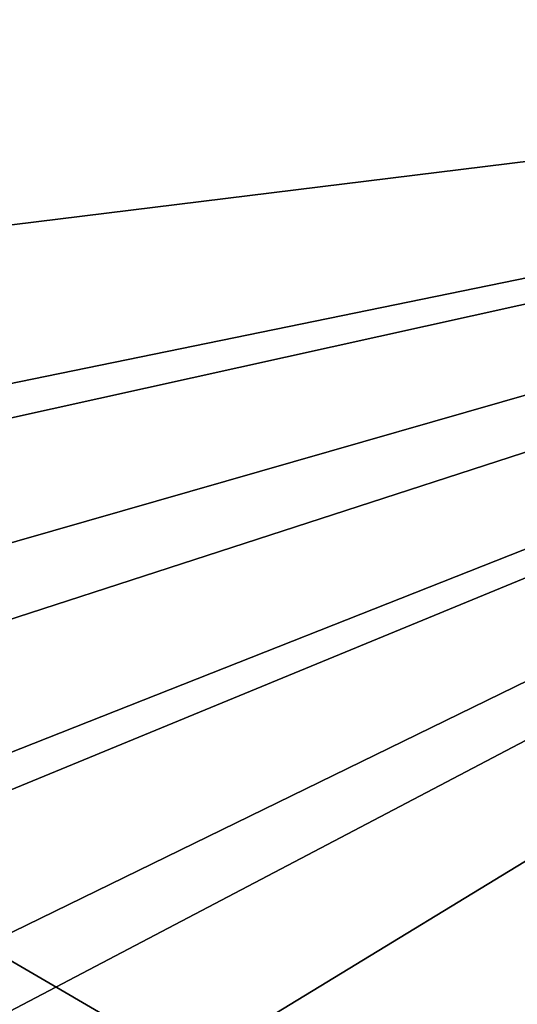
# Model space of a CAD drawing. Extents: x -0.4 to 0.4, y -1.5 to 0.29.
# Tile 115 of 169: x 0.043 to 0.0614, y 0.0024 to 0.0387. Entities that reach past the tile are written whole.
import ezdxf

# ---------------------------------------------------------------- set-up
doc = ezdxf.new("R2010")
doc.units = 0
doc.linetypes.add('SOLIDLINE', pattern=[0])
doc.layers.add('BE3C_Set_3860_1', color=252, linetype='SOLIDLINE')

msp = doc.modelspace()

# ---------------------------------------------------------------- meshes
at = {"layer": 'BE3C_Set_3860_1', "color": 252}
mesh = msp.add_polyface(dxfattribs=at)
corners = [(0.127444, 0.04, -0.378135), (0.127329, 0.071673, -0.376342), (0.114338, 0.04, -0.378693), (0.042469, 0.071673, -0.379952), (0.042507, 0.04, -0.381748), (0.029642, 0.029551, -0.38198), (0.034592, 0.023643, -0.381901), (0.037856, 0.018035, -0.381842), (0.040538, 0.010838, -0.381789), (0.041727, 0.004563, -0.381765), (0.114345, -0.0378, -0.378893), (0.041862, -0.003109, -0.381762), (0.040919, -0.009316, -0.381781), (0.03851, -0.016611, -0.381829), (0.112962, -0.0378, -0.379007), (0.036314, -0.015645, -0.382181), (0.03859, -0.008775, -0.382137), (0.039481, -0.002929, -0.382119), (0.039353, 0.004299, -0.382121), (0.03823, 0.010208, -0.382144), (0.036424, -0.008269, -0.383084), (0.037266, -0.00276, -0.383066), (0.037145, 0.004051, -0.383068), (0.0386, -0.011497, -0.384472), (0.036919, -0.010983, -0.38522), (0.040086, -0.004156, -0.384442), (0.038342, -0.003971, -0.38519), (0.040265, 0.001774, -0.384438), (0.038513, 0.001694, -0.385186), (0.039224, 0.009191, -0.384459), (0.037517, 0.008779, -0.385207), (0.03812, -0.017952, -0.384237), (0.040407, -0.012047, -0.384192), (0.04196, -0.004355, -0.38416), (0.042147, 0.001859, -0.384156), (0.041059, 0.00963, -0.384179), (0.037452, 0.014763, -0.384494), (0.039208, 0.01547, -0.384216), (0.042558, 0.04, -0.384148), (0.042519, 0.071945, -0.382336), (0.11476, 0.04, -0.381076), (0.127481, 0.071945, -0.378722), (0.127597, 0.04, -0.38053), (0.195698, 0.071944, -0.373182), (0.114766, -0.037831, -0.381265), (0.113097, -0.037831, -0.381403), (0.03561, 0.022468, -0.384283)]
mesh.append_faces([[corners[k] for k in face] for face in [(0, 1, 2), (2, 1, 3), (2, 3, 4), (4, 5, 2), (5, 6, 2), (2, 6, 7), (2, 7, 8), (8, 9, 2), (2, 9, 10), (2, 10, 0), (9, 11, 10), (10, 11, 12), (12, 13, 14), (15, 13, 12), (15, 12, 16), (16, 12, 11), (16, 11, 17), (17, 11, 9), (17, 9, 18), (18, 9, 8), (18, 8, 19), (19, 8, 7), (20, 16, 17), (21, 17, 18), (22, 18, 19), (23, 24, 25), (25, 24, 26), (25, 26, 27), (27, 26, 28), (27, 28, 29), (29, 28, 30), (31, 23, 32), (32, 23, 25), (32, 25, 33), (33, 25, 27), (33, 27, 34), (34, 27, 29), (34, 29, 35), (35, 29, 36), (35, 36, 37), (38, 39, 40), (40, 39, 41), (40, 41, 42), (42, 41, 43), (44, 40, 42), (45, 31, 32), (44, 32, 33), (44, 33, 40), (40, 33, 34), (40, 34, 35), (35, 37, 40), (40, 37, 46), (40, 46, 38)]])

doc.saveas('drawing.dxf')
